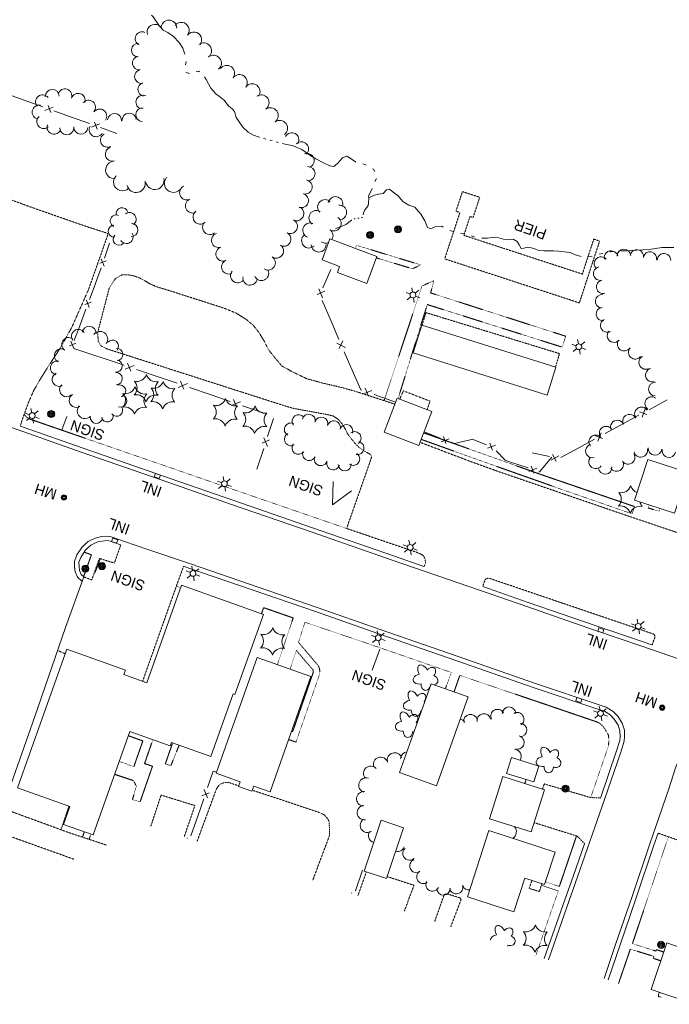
# Model space of a CAD drawing. Extents: x 386733 to 390135, y 98190 to 100008.
# Tile 6 of 12: x 388142 to 388510, y 98684 to 99243. Entities that reach past the tile are written whole.
import ezdxf
from ezdxf.enums import TextEntityAlignment as Align

# ---------------------------------------------------------------- set-up
doc = ezdxf.new("R2010")
doc.units = 0
doc.header["$LTSCALE"] = 0.005
doc.header["$MEASUREMENT"] = 0
for name, pattern in [('DGN Style 3', [37.5, 25, -12.5]), ('DGN Style 5', [20, 10, -10]), ('DGN Style 6', [74.75, 25, -12.5, 6.25, -12.5, 6, -12.5])]:
    doc.linetypes.add(name, pattern=pattern)
for name, color, linetype, lineweight in [('E_DRN_Grate', 5, 'Continuous', 15), ('E_DWY', 2, 'DGN Style 3', 15), ('E_LAND_Vegetation', 3, 'Continuous', 15), ('E_MISCPROP', 30, 'Continuous', 15), ('E_MISCPROP_HvyDash', 241, 'DGN Style 3', 25), ('E_MISCPROP_HvyLine', 241, 'Continuous', 25), ('E_MISCPROP_Railing', 30, 'Continuous', 15), ('E_PATH_Sidewalk', 2, 'DGN Style 5', 15), ('E_RDWY', 21, 'Continuous', 25), ('E_WTR', 4, 'DGN Style 6', 15), ('E_WTR_Dock_Pier', 4, 'DGN Style 3', 15), ('E_WTR_Text', 4, 'Continuous', 15)]:
    doc.layers.add(name, color=color, linetype=linetype, lineweight=lineweight)
doc.styles.add('Style-IGR_FONT_0', font='IGR_FONT_0.shx')
doc.styles.add('Style-IGR_FONT_1', font='IGR_FONT_1.shx')

# ---------------------------------------------------------------- blocks, each defined once
blk = doc.blocks.new('MHO_2')
at = {"layer": 'E_DRN_Grate', "color": 20, "linetype": 'Continuous', "lineweight": 0}
for centre, radius in [((0.04, -0.06), 1.5), ((0.04, -0.06), 1.22), ((0.04, -0.07), 0.968), ((0.01, -0.08), 0.605)]:
    blk.add_circle(centre, radius, dxfattribs=at)
blk = doc.blocks.new('MHT_2')
at = {"layer": 'E_DRN_Grate', "color": 20, "linetype": 'Continuous', "lineweight": 0, "style": 'Style-IGR_FONT_0'}
blk.add_text('MH', height=6, rotation=0.0001, dxfattribs=at).set_placement((-0.35, -3.06), align=Align.CENTER)
blk = doc.blocks.new('LTP')
at = {"layer": 'E_MISCPROP', "color": 20, "linetype": 'Continuous', "lineweight": 0}
for p, q in [((-1.61, 0.09), (-4.22, 0.17)), ((-0.78, 1.46), (-1.98, 3.76)), ((0.86, 1.37), (2.22, 3.6)), ((1.66, 0), (4.18, -0.06)), ((-0.86, -1.4), (-2.22, -3.59)), ((0.78, -1.44), (2.02, -3.62))]:
    blk.add_line(p, q, dxfattribs=at)
blk.add_arc((0.02, 0.01), 1.64, 0, 360, dxfattribs=at)
blk = doc.blocks.new('POLE')
at = {"layer": 'E_MISCPROP', "color": 20, "linetype": 'Continuous', "lineweight": 0}
for radius in [2.02, 1.51, 1.01, 0.504]:
    blk.add_circle((0.03, -0.09), radius, dxfattribs=at)
blk = doc.blocks.new('PIER')
at = {"layer": 'E_WTR_Text', "color": 161, "linetype": 'Continuous', "lineweight": 0, "style": 'Style-IGR_FONT_0'}
blk.add_text('PIER', height=6, rotation=359.9999, dxfattribs=at).set_placement((0.23, 0.25), align=Align.MIDDLE_LEFT)
blk = doc.blocks.new('SIGN')
at = {"layer": 'E_MISCPROP', "color": 20, "linetype": 'Continuous', "lineweight": 0, "style": 'Style-IGR_FONT_0'}
blk.add_text('SIGN', height=6, rotation=0, dxfattribs=at).set_placement((0, 0), align=Align.MIDDLE_LEFT)
blk = doc.blocks.new('MHO')
at = {"layer": 'E_DRN_Grate', "color": 20, "linetype": 'Continuous', "lineweight": 0}
for centre, radius in [((0.04, -0.06), 1.5), ((0.04, -0.06), 1.22), ((0.04, -0.07), 0.968), ((0.01, -0.08), 0.605)]:
    blk.add_circle(centre, radius, dxfattribs=at)
blk = doc.blocks.new('INLT')
at = {"layer": 'E_MISCPROP_Railing', "color": 40, "linetype": 'Continuous', "lineweight": 0, "flags": 128}
blk.add_lwpolyline([(3, -2), (3, 0), (0, 0), (0, -2), (3, -2)], dxfattribs=at)
blk = doc.blocks.new('INL_1')
at = {"layer": 'E_MISCPROP_Railing', "color": 40, "linetype": 'Continuous', "lineweight": 0, "style": 'Style-IGR_FONT_0'}
blk.add_text('INL', height=6, rotation=359.9999, dxfattribs=at).set_placement((-5.79, -2.75))
blk = doc.blocks.new('INL_2')
at = {"layer": 'E_MISCPROP_Railing', "color": 40, "linetype": 'Continuous', "lineweight": 0, "style": 'Style-IGR_FONT_0'}
blk.add_text('INL', height=6, rotation=359.9999, dxfattribs=at).set_placement((-5.79, -2.75))
blk = doc.blocks.new('INL_3')
at = {"layer": 'E_MISCPROP_Railing', "color": 40, "linetype": 'Continuous', "lineweight": 0, "style": 'Style-IGR_FONT_0'}
blk.add_text('INL', height=6, rotation=0.0001, dxfattribs=at).set_placement((-5.79, -2.75))
blk = doc.blocks.new('INL_4')
at = {"layer": 'E_MISCPROP_Railing', "color": 40, "linetype": 'Continuous', "lineweight": 0, "style": 'Style-IGR_FONT_0'}
blk.add_text('INL', height=6, rotation=360, dxfattribs=at).set_placement((-5.79, -2.75))
blk = doc.blocks.new('PINEL')
at = {"layer": 'E_LAND_Vegetation', "color": 93, "linetype": 'Continuous', "lineweight": 0}
for centre, start, end in [((-8.23, 7.26), 275.2112, 0.9761), ((2.17, 10.66), 215.2112, 300.9761), ((10.31, 3.35), 155.2112, 240.9761), ((-10.49, -3.45), 335.2112, 60.9761), ((-2.35, -10.75), 35.2112, 120.9761), ((8.05, -7.36), 95.2112, 180.9761)]:
    blk.add_arc(centre, 5.72, start, end, dxfattribs=at)
blk = doc.blocks.new('TREE')
at = {"layer": 'E_LAND_Vegetation', "color": 93, "linetype": 'Continuous', "lineweight": 0}
for centre, major_axis, ratio in [((-1.07, 3.38), (0.91, -3.32), 0.782863), ((-3.74, -0.07), (3.29, -0.08), 0.832022), ((2.88, 1.66), (-3.52, -1.95), 0.691916), ((-1.48, -3.66), (1.2, 3.24), 0.716896), ((2.54, -2.64), (-3.34, 3.06), 0.560249)]:
    blk.add_ellipse(centre, major_axis=major_axis, ratio=ratio, start_param=1.570796, end_param=4.712389, dxfattribs=at)

msp = doc.modelspace()

# ---------------------------------------------------------------- linework, layer by layer
at = {"layer": 'E_DWY', "color": 51, "linetype": 'DGN Style 3', "lineweight": 0, "flags": 128}
for points in [[(388142.34, 99012.12), (388142.84, 99014.26), (388144.13, 99017.97), (388146.88, 99025.5), (388149.77, 99032.11), (388153.51, 99038.57), (388158.17, 99046.13), (388162.8, 99053.08), (388166.63, 99059.41), (388171.44, 99068.12), (388181.01, 99089.77), (388191.82, 99120.52), (388191.76, 99121.52), (388181.62, 99124.71), (388151.6, 99135.18), (388104.3, 99152.31)], [(388354.68, 99024.54), (388333.29, 99031.53), (388324.69, 99033.96), (388314.33, 99036.35), (388304.84, 99038.94), (388297.32, 99042.53), (388290.59, 99046.24), (388286.25, 99051.35), (388282.67, 99056), (388280.81, 99059.96), (388277.7, 99065.15), (388274.29, 99069.37), (388270.36, 99072.69), (388264.59, 99076.25), (388257.71, 99079.08), (388225.56, 99089.37), (388219.17, 99091.29), (388215.79, 99092.82), (388212.84, 99094.59), (388209.97, 99096.15), (388206.83, 99097.33), (388203.29, 99097.98), (388199.94, 99097.98), (388196.22, 99095.84), (388192.7, 99090.44), (388186.12, 99065.09), (388186.44, 99060.23), (388188.06, 99057.64), (388191.08, 99056.02), (388290.27, 99024.22), (388296.74, 99022.23), (388314.95, 99018.9), (388319.76, 99017.83), (388322.66, 99015.83), (388325.18, 99012.94), (388326.5, 99010.54), (388327.92, 99007.72), (388330, 99004.87), (388332.06, 99002.38), (388334.48, 98999.92), (388337.3, 98997.99), (388340.7, 98996.09), (388341.18, 98995.47), (388341.6, 98994.62), (388327.34, 98953.99), (388368.09, 98940.1), (388370.96, 98938.61), (388371.9, 98936.48), (388372.11, 98934.31), (388371.31, 98932.43)], [(388535.91, 98910.22), (388534.82, 98907.64), (388534.1, 98907.07), (388532.84, 98906.71), (388531.75, 98906.73), (388531.01, 98907.16), (388530.32, 98908.39), (388530.09, 98909.75), (388530.43, 98911), (388539.8, 98940.97), (388539.68, 98942.15), (388538.95, 98943.24), (388537.96, 98943.84), (388485.03, 98961.75), (388414.07, 98986.08), (388396.95, 98992.26), (388369.01, 99002.9)], [(388178.25, 98926.51), (388182.76, 98924.78), (388187.13, 98937), (388195.62, 98934.33), (388199.23, 98944.66)], [(388234.87, 98932.54), (388231.01, 98921.96), (388211.63, 98867.28)], [(388404.53, 98920.96), (388405.84, 98924.79), (388406.55, 98925.54), (388407.93, 98925.84), (388501.33, 98894.12), (388502.07, 98893.52), (388502.3, 98892.46), (388500.65, 98887.83)], [(388167.71, 98882.91), (388163.41, 98884.73)], [(388242.5, 98776.3), (388253.42, 98805.95), (388254.91, 98808.18), (388256.34, 98809.27), (388258.44, 98809.79), (388260.5, 98809.8), (388266.21, 98807.91)], [(388273.87, 98805.41), (388287.33, 98801.01), (388311.92, 98792.75), (388314.63, 98791.47), (388316.83, 98788.99), (388317.53, 98787.14), (388317.59, 98779.56), (388308.08, 98754.22)], [(388471.28, 98801.01), (388465.69, 98801.28), (388439.45, 98809.02), (388438.47, 98806.05)], [(388216.29, 98785.04), (388222.09, 98802.68), (388241.28, 98796.72), (388235.14, 98778.78)], [(388191.21, 98774.26), (388170.12, 98781.24), (388132.19, 98795.15)], [(388165.35, 98782.99), (388169.82, 98796.44)], [(388462.29, 98775.23), (388458.21, 98779.34), (388433.71, 98787.04)], [(388172.63, 98766.27), (388127.79, 98782.36)], [(388536.88, 98769.58), (388504.02, 98781.06)], [(388333.75, 98745.58), (388338.6, 98759.12)], [(388350.36, 98756.43), (388365.57, 98751.48), (388360.07, 98736.72)], [(388377.34, 98730.91), (388382.71, 98746.23), (388384, 98746.68), (388391.73, 98744.34), (388392.3, 98743.35), (388386.37, 98727.86)]]:
    msp.add_lwpolyline(points, dxfattribs=at)
at = {"layer": 'E_LAND_Vegetation', "color": 93, "linetype": 'Continuous', "lineweight": 0}
for centre, radius, start, end in [((388226.55, 99238.03), 4.46, 0, 180), ((388233.61, 99236.76), 4.46, 322.299, 142.299), ((388211.32, 99232.02), 3.9, 65.0491, 245.0338), ((388218.63, 99235.64), 4.46, 17.3308, 197.3308), ((388240.67, 99231.32), 4.46, 322.299, 142.299), ((388209.17, 99225.47), 3.9, 87.299, 267.2837), ((388246.28, 99225.11), 4.46, 308.6526, 128.6526), ((388209.73, 99218.1), 3.9, 97.9725, 277.9572), ((388251.85, 99218.14), 4.46, 308.6526, 128.6526), ((388210.99, 99210.47), 3.9, 99.8958, 279.8805), ((388259.34, 99212.38), 4.46, 324.041, 144.041), ((388266.55, 99207.15), 4.46, 324.041, 144.041), ((388160.39, 99199.2), 3.97, 2.4368, 182.4214), ((388167.55, 99199.49), 3.97, 341.4086, 161.3933), ((388212.88, 99203.14), 3.9, 106.3004, 256.6382), ((388273.76, 99201.91), 4.46, 324.041, 144.041), ((388154.85, 99196.13), 3.97, 38.4826, 218.4673), ((388175.08, 99196.96), 3.97, 341.4086, 161.3933), ((388180.91, 99193.07), 3.97, 319.1637, 139.1484), ((388211.74, 99195.94), 3.9, 65.0491, 245.0338), ((388278.92, 99195.63), 4.46, 304.7121, 124.7121), ((388152.94, 99190.26), 3.97, 79.0153, 259), ((388187.31, 99188.07), 3.97, 324.4292, 144.4139), ((388211.63, 99188.74), 3.9, 85.0491, 265.0338), ((388284.1, 99188.31), 4.46, 306.3648, 126.3648), ((388155.52, 99184.91), 3.97, 132.0196, 312.0043), ((388195.73, 99185.59), 3.97, 354.8381, 174.8228), ((388204, 99185.77), 3.97, 4.7929, 184.7776), ((388289.39, 99181.13), 4.46, 306.3648, 126.3648), ((388161.36, 99181.74), 3.97, 161.5959, 341.5806), ((388168.62, 99181.32), 3.97, 178.781, 358.7657), ((388176.59, 99181.69), 3.97, 177.5162, 357.5009), ((388185.25, 99180.31), 3.97, 150.103, 330.0877), ((388191.69, 99174.32), 3.97, 117.9856, 297.9703), ((388296.23, 99174.48), 4.08, 332.0151, 152.0151), ((388194.45, 99166.42), 3.97, 105.9008, 285.8855), ((388301.66, 99169.36), 4.08, 313.1536, 133.1536), ((388304.87, 99162.77), 4.08, 291.0696, 111.0696), ((388195.64, 99157.49), 5.01, 93.7224, 273.7224), ((388305.36, 99155.33), 4.08, 271.5602, 91.5602), ((388200.12, 99150.63), 5.01, 134.6404, 314.6404), ((388218.57, 99151.53), 5.19, 193.1215, 13.1215), ((388229.18, 99149.9), 5.19, 138.8976, 318.8976), ((388303.76, 99147.84), 4.08, 256.9515, 76.9515), ((388207.95, 99149.84), 5.19, 193.1551, 13.1551), ((388236.66, 99144.51), 4.08, 113.6095, 293.6095), ((388240, 99137.1), 4.08, 114.674, 294.674), ((388301.61, 99140.13), 4.08, 252.3487, 72.3487), ((388315.11, 99136.44), 4.19, 44.4907, 224.4907), ((388321.04, 99138.13), 4.19, 351.6325, 171.6325), ((388199.97, 99132.63), 3.4, 14.5027, 194.5027), ((388298.98, 99132.72), 4.08, 243.8095, 63.8095), ((388323.17, 99133.36), 4.19, 273.7304, 93.7304), ((388196.67, 99128.53), 3.4, 67.7476, 247.7476), ((388204.19, 99129.48), 3.78, 307.5873, 127.572), ((388244.33, 99130.77), 4.08, 128.0525, 308.0525), ((388310.15, 99130.31), 4.19, 57.4654, 237.4654), ((388320.06, 99127.03), 4.19, 236.4517, 56.4517), ((388195.51, 99122.73), 3.4, 93.7306, 273.7306), ((388205.17, 99123.42), 3.78, 268.0075, 87.9921), ((388249.69, 99124.84), 4.08, 132.9315, 312.9315), ((388295.38, 99125.4), 4.08, 243.8095, 63.8095), ((388306.68, 99123.19), 4.19, 69.7633, 249.7633), ((388198.27, 99118.15), 3.4, 137.1689, 317.1689), ((388202.47, 99119.51), 3.78, 211.7676, 31.7523), ((388254.78, 99117.49), 4.08, 107.9573, 287.9573), ((388291.66, 99118.2), 4.08, 242.2934, 62.2934), ((388306.01, 99117.35), 4.19, 132.3813, 312.3813), ((388315.48, 99120.13), 4.19, 328.6332, 53.4895), ((388257.29, 99109.73), 4.08, 107.9573, 287.9573), ((388287.46, 99111.51), 4.08, 234.9236, 54.9236), ((388311.51, 99115.07), 4.19, 182.1723, 2.1723), ((388315.48, 99120.13), 4.19, 233.4895, 292.5757), ((388484.66, 99108.7), 3.85, 3.7214, 183.7214), ((388282.84, 99104.7), 4.08, 237.1479, 57.1479), ((388471.64, 99104.36), 3.85, 40.6013, 220.6013), ((388477.37, 99107.76), 3.85, 13.8891, 193.8891), ((388491.95, 99108.42), 3.85, 351.0354, 171.0354), ((388499.44, 99107.14), 3.85, 348.351, 168.351), ((388507.38, 99106.22), 3.85, 358.8144, 178.8144), ((388260.49, 99102.46), 4.08, 114.4881, 294.4881), ((388471.24, 99098.63), 3.85, 102.4697, 282.4697), ((388265.61, 99097.5), 4.08, 141.2192, 321.2192), ((388272.61, 99096.15), 4.08, 170.4173, 350.4173), ((388279.07, 99098.76), 4.08, 203.5198, 23.5198), ((388472.9, 99091.11), 3.85, 102.4697, 282.4697), ((388472.31, 99082.89), 3.85, 82.981, 262.981), ((388472.77, 99075.67), 3.85, 96.6311, 276.6311), ((388181.33, 99064.87), 3.94, 353.642, 173.642), ((388475.2, 99069.19), 3.85, 117.7683, 297.7683), ((388169.7, 99058.41), 3.94, 54.1649, 234.1649), ((388175.22, 99063.03), 3.94, 35.2483, 215.2483), ((388187.51, 99061.53), 4.33, 323.6628, 143.6628), ((388479.04, 99063.42), 3.85, 138.7174, 318.7174), ((388194.52, 99057.48), 3.44, 320.0171, 140.0171), ((388484.77, 99058.59), 3.85, 145.066, 325.066), ((388165.52, 99052.02), 3.94, 60.9827, 240.9827), ((388197.04, 99052.7), 3.44, 273.7135, 93.7135), ((388491.11, 99053.98), 3.85, 140.2263, 320.2263), ((388497.02, 99048.19), 3.85, 118.9743, 298.9743), ((388163.3, 99045.1), 3.94, 77.924, 257.924), ((388196.66, 99046.19), 3.44, 262.1261, 82.1261), ((388164.26, 99038.57), 3.94, 114.641, 294.641), ((388196.65, 99039.05), 3.44, 272.4754, 92.4754), ((388500.76, 99041.05), 3.85, 106.532, 286.532), ((388168.44, 99032.72), 3.94, 133.0076, 313.0076), ((388198.59, 99032.02), 3.44, 289.2487, 109.2487), ((388502.47, 99033.05), 3.85, 88.7455, 268.7455), ((388173.91, 99026.63), 3.94, 122.3303, 302.3303), ((388199.16, 99026.34), 3.44, 251.0064, 71.0064), ((388500.41, 99024.87), 3.85, 54.5202, 234.5202), ((388178.89, 99020.67), 4.33, 137.7214, 317.7214), ((388196.89, 99021.05), 3.44, 216.2925, 36.2925), ((388191.58, 99017.9), 3.44, 194.5123, 14.5123), ((388300.12, 99014.87), 3.7, 36.4556, 216.4556), ((388305.92, 99015.14), 3.7, 347.6291, 167.6291), ((388487.86, 99014.91), 3.85, 25.9241, 205.9241), ((388494.6, 99019.04), 3.85, 33.0264, 213.0264), ((388185.38, 99017.07), 3.44, 175.6203, 355.6203), ((388295.72, 99010.16), 3.7, 62.456, 242.456), ((388313.02, 99013.47), 3.7, 344.0719, 164.0719), ((388320.11, 99011.44), 3.7, 342.681, 162.681), ((388327.17, 99009.23), 3.7, 342.681, 162.681), ((388474.58, 99008.1), 3.85, 39.5624, 219.5624), ((388480.94, 99011.55), 3.85, 25.9241, 205.9241), ((388295.79, 99004.66), 3.7, 118.5039, 298.5039), ((388331.84, 99005.24), 3.7, 302.9616, 122.9616), ((388468.64, 99003.2), 3.85, 39.5624, 219.5624), ((388300.05, 98999.77), 3.7, 143.4833, 323.4833), ((388333.53, 98999.65), 3.7, 257.3337, 77.3337), ((388466.74, 98997.93), 3.85, 106.6356, 286.6356), ((388306.08, 98996.23), 3.7, 155.6986, 335.6986), ((388331.1, 98993.49), 3.7, 235.561, 55.561), ((388487.02, 98994.27), 3.85, 213.7342, 33.7342), ((388494.21, 98998.31), 3.85, 193.3868, 13.3868), ((388502.32, 98999.41), 3.85, 174.6775, 354.6775), ((388510.16, 98998.16), 3.85, 166.4229, 346.423), ((388312.71, 98993.33), 3.7, 161.5033, 341.5033), ((388319.73, 98990.97), 3.7, 161.5033, 341.5033), ((388326.32, 98990.46), 3.7, 183.7207, 3.7207), ((388468.63, 98991.8), 3.85, 145.4273, 325.4273), ((388480.53, 98990.28), 3.85, 211.102, 31.102), ((388474.03, 98988.65), 3.85, 185.0543, 5.0543), ((388477.46, 98970.61), 5.72, 316.1315, 41.8964), ((388483.09, 98979.99), 5.72, 256.1315, 341.8964), ((388494.03, 98979.8), 5.72, 196.1315, 250.6747), ((388499.34, 98970.24), 5.72, 190.9294, 221.8964), ((388482.77, 98961.04), 5.72, 16.1315, 101.8964), ((388493.71, 98960.86), 5.72, 76.1315, 161.8964), ((388412.95, 98847.52), 3.83, 27.8308, 207.8308), ((388419.49, 98848.89), 3.83, 2.082, 182.082), ((388391.15, 98842.03), 3.83, 29.4326, 80.607), ((388397.58, 98844.72), 3.83, 10.2328, 190.2328), ((388405.21, 98845.07), 3.83, 10.6335, 190.6335), ((388424.14, 98845.72), 3.83, 301.7022, 121.7022), ((388425.78, 98839.59), 3.83, 268.9637, 88.9637), ((388424.24, 98832.54), 3.83, 255.6848, 75.6848), ((388422.61, 98824.63), 3.83, 324.4864, 90.7041), ((388346.67, 98820.03), 4.16, 17.9373, 197.9373), ((388354.59, 98822.59), 4.16, 17.9373, 197.9373), ((388362.07, 98823.06), 4.16, 97.347, 176.8097), ((388341.08, 98814.95), 4.16, 41.2899, 221.2899), ((388338.37, 98808.28), 4.16, 71.0973, 251.0973), ((388426.82, 98810.94), 2.12, 309.2787, 17.4829), ((388337.13, 98800.56), 4.16, 84.7049, 264.7049), ((388337.52, 98792.75), 4.16, 98.1748, 278.1748), ((388339.21, 98785.54), 4.16, 121.7998, 301.7998), ((388419.16, 98781.89), 4.48, 302.6018, 38.9339), ((388343.92, 98779.71), 4.16, 142.8675, 253.7289), ((388356.35, 98774.49), 3.83, 252.6873, 341.4707), ((388363.06, 98769.53), 3.83, 131.068, 311.0681), ((388367.03, 98762.44), 3.83, 113.7036, 293.7036), ((388370.94, 98756.24), 3.83, 124.0673, 304.0673), ((388376.03, 98751.91), 3.83, 153.7343, 333.7343), ((388382.31, 98749.63), 3.83, 183.7267, 3.7267), ((388389.56, 98750.49), 3.83, 194.6084, 14.6084), ((388396.6, 98752.64), 3.83, 203.7053, 277.2116), ((388508.38, 98688.87), 4.1, 153.3331, 190.1743), ((388504.67, 98684.01), 4.1, 74.901, 92.7654)]:
    msp.add_arc(centre, radius, start, end, dxfattribs=at)
for centre, major_axis, ratio, start_param, end_param in [((388370.81, 98872.42), (2.16, -3.98), 0.560249, 1.570796, 4.712389), ((388374.95, 98872.07), (-2.19, -2.67), 0.716896, 1.570796, 4.712389), ((388369.08, 98868.47), (3.96, 0.7), 0.691916, 1.570796, 4.712389), ((388375.9, 98867.93), (-3.08, 1.15), 0.832022, 2.245779, 4.712389), ((388365.29, 98857.61), (2.16, -3.98), 0.560249, 1.570796, 4.712389), ((388372.25, 98865.55), (0.23, 3.44), 0.782863, 1.570796, 4.275211), ((388372.25, 98865.55), (0.23, 3.44), 0.782863, 4.457873, 4.712389), ((388375.9, 98867.93), (-3.08, 1.15), 0.832022, 1.570796, 1.616941), ((388363.56, 98853.66), (3.96, 0.7), 0.691916, 1.570796, 4.712389), ((388369.42, 98857.27), (-2.19, -2.67), 0.716896, 1.570796, 4.712389), ((388370.38, 98853.13), (-3.08, 1.15), 0.832022, 4.617706, 4.712389), ((388360.76, 98845.71), (2.16, -3.98), 0.560249, 1.570796, 4.712389), ((388366.73, 98850.74), (0.23, 3.44), 0.782863, 1.570796, 4.712389), ((388370.38, 98853.13), (-3.08, 1.15), 0.832022, 1.570796, 1.692635), ((388359.03, 98841.77), (3.96, 0.7), 0.691916, 1.570796, 4.712389), ((388364.89, 98845.37), (-2.19, -2.67), 0.716896, 1.570796, 4.712389), ((388362.2, 98838.85), (0.23, 3.44), 0.782863, 1.570796, 4.712389), ((388365.85, 98841.23), (-3.08, 1.15), 0.832022, 1.570796, 1.779754), ((388365.85, 98841.23), (-3.08, 1.15), 0.832022, 4.530588, 4.712389), ((388414.66, 98724.52), (2.16, -3.98), 0.560249, 1.570796, 4.712389), ((388418.8, 98724.18), (-2.19, -2.67), 0.716896, 1.570796, 4.712389), ((388412.94, 98720.58), (3.96, 0.7), 0.691916, 1.570796, 3.002871), ((388419.75, 98720.04), (-3.08, 1.15), 0.832022, 1.570796, 4.712389), ((388416.11, 98717.66), (0.23, 3.44), 0.782863, 4.563977, 4.712389)]:
    msp.add_ellipse(centre, major_axis=major_axis, ratio=ratio, start_param=start_param, end_param=end_param, dxfattribs=at)
at = {"layer": 'E_MISCPROP', "color": 20, "linetype": 'Continuous', "lineweight": 0}
for p, q in [((388168.63, 99017.6), (388165.78, 99009.91)), ((388319.66, 98980.72), (388319.29, 98967.36)), ((388319.29, 98967.36), (388330.07, 98975.35)), ((388184.78, 98928.94), (388187.51, 98936.5)), ((388341.86, 98873.65), (388346.12, 98885.44))]:
    msp.add_line(p, q, dxfattribs=at)
at = {"layer": 'E_MISCPROP_HvyDash', "color": 241, "linetype": 'DGN Style 3', "lineweight": 13, "flags": 128}
for points in [[(388370.19, 99069.37), (388372.3, 99076.5), (388448.13, 99053.24), (388445.83, 99045.53)], [(388357.43, 99027.33), (388359.52, 99032.1), (388374.7, 99026.24), (388373.05, 99021.41)], [(388432.55, 98754.24), (388430.91, 98749.71), (388436.66, 98747.95), (388438.18, 98752.42)]]:
    msp.add_lwpolyline(points, dxfattribs=at)
at = {"layer": 'E_MISCPROP_HvyLine', "color": 241, "linetype": 'Continuous', "lineweight": 13, "flags": 128}
for points in [[(388344.48, 99108.42), (388344.48, 99108.42), (388317.88, 99118.39), (388313.39, 99106.41), (388313.39, 99106.41), (388313.39, 99106.41), (388323.38, 99102.67), (388323.38, 99102.67), (388322.12, 99099.33), (388338.74, 99093.1), (388338.74, 99093.1), (388338.74, 99093.1)], [(388369.98, 99069.43), (388446.01, 99045.47), (388446.01, 99045.47), (388446.01, 99045.47), (388441.05, 99029.72), (388441.05, 99029.72), (388365.01, 99053.68), (388369.98, 99069.43)], [(388348.63, 99008.57), (388348.63, 99008.57), (388368.33, 99001.11), (388368.33, 99001.11), (388375.65, 99020.42), (388375.65, 99020.42), (388355.95, 99027.89), (388348.63, 99008.57)], [(388490.74, 98970.13), (388498.29, 98993.12), (388498.29, 98993.12), (388498.29, 98993.12), (388520.87, 98985.7), (388520.87, 98985.7), (388513.32, 98962.71)], [(388283.9, 98804.46), (388307.03, 98869.94), (388307.03, 98869.94), (388276.6, 98880.69), (388276.6, 98880.69), (388276.6, 98880.69), (388253.41, 98815.07), (388253.41, 98815.07), (388267.04, 98810.25), (388266.06, 98807.49), (388266.06, 98807.49), (388273.66, 98804.8), (388274.69, 98807.72), (388274.69, 98807.72), (388274.69, 98807.72)], [(388357.35, 98815.43), (388357.35, 98815.43), (388375.28, 98865.85), (388375.28, 98865.85), (388396.25, 98858.4), (388378.33, 98807.98), (388378.33, 98807.98), (388357.35, 98815.43)], [(388433.55, 98810.11), (388433.55, 98810.11), (388418.08, 98814.94), (388418.08, 98814.94), (388420.88, 98823.92), (388420.88, 98823.92), (388436.35, 98819.1), (388433.55, 98810.11)], [(388432.04, 98781.75), (388439.59, 98805.7), (388439.59, 98805.7), (388439.59, 98805.7), (388416.01, 98813.13), (388408.46, 98789.18), (388408.46, 98789.18), (388408.46, 98789.18)], [(388337.31, 98759.56), (388337.31, 98759.56), (388347.02, 98788.39), (388359.69, 98784.12), (388349.98, 98755.29), (388349.98, 98755.29), (388337.31, 98759.56)], [(388422.24, 98736.45), (388422.24, 98736.45), (388428.42, 98755.57), (388428.42, 98755.57), (388439.61, 98751.95), (388439.61, 98751.95), (388445.57, 98770.36), (388445.57, 98770.36), (388407.98, 98782.52), (388395.83, 98744.99), (388395.83, 98744.99), (388395.83, 98744.99)]]:
    msp.add_lwpolyline(points, close=True, dxfattribs=at)
for points in [[(388140.66, 98806.8), (388168.6, 98885.42), (388168.6, 98885.42), (388201.89, 98873.59), (388200.99, 98871.06), (388200.99, 98871.06), (388200.99, 98871.06), (388214.04, 98866.43), (388233.69, 98921.74), (388233.69, 98921.74), (388233.69, 98921.74), (388280.14, 98905.24), (388280.14, 98905.24), (388264.01, 98859.84), (388262.92, 98860.22), (388262.92, 98860.22), (388250.25, 98824.55), (388227.98, 98832.47), (388227.98, 98832.47), (388227.98, 98832.47), (388227.34, 98830.64), (388204.36, 98838.81), (388204.36, 98838.81), (388204.36, 98838.81), (388183.5, 98780.09), (388166.74, 98786.05), (388166.74, 98786.05), (388170.36, 98796.25), (388170.36, 98796.25), (388140.66, 98806.8)], [(388524.61, 98683.93), (388508.35, 98689.48), (388508.35, 98689.48), (388500.02, 98692.31), (388500.02, 98692.31), (388509.08, 98718.83), (388517.16, 98716.07)]]:
    msp.add_lwpolyline(points, dxfattribs=at)
at = {"layer": 'E_MISCPROP_Railing', "color": 40, "linetype": 'Continuous', "lineweight": 0}
for p, q in [((388160.79, 99193.05), (388156.17, 99191.24)), ((388159.53, 99190.04), (388157.96, 99193.99)), ((388187.15, 99183.63), (388182.54, 99181.82)), ((388185.89, 99180.63), (388184.32, 99184.57)), ((388188.17, 99107.02), (388189.81, 99102.93)), ((388190.86, 99105.92), (388187.36, 99104.5)), ((388315.02, 99088.63), (388310.59, 99086.75)), ((388311.59, 99089.98), (388313.74, 99084.8)), ((388182.38, 99082.45), (388178.85, 99081.09)), ((388179.72, 99083.6), (388181.27, 99079.47)), ((388173.66, 99059.08), (388170.13, 99057.73)), ((388171, 99060.24), (388172.55, 99056.11)), ((388321.71, 99059.21), (388326.77, 99056.79)), ((388325.17, 99060.5), (388323.12, 99056.14)), ((388201.69, 99044.37), (388206.9, 99046.5)), ((388203.07, 99047.81), (388204.92, 99043.35)), ((388231.78, 99034.07), (388237, 99036.19)), ((388233.16, 99037.5), (388235.01, 99033.04)), ((388336.52, 99030.19), (388341.73, 99032.26)), ((388337.92, 99033.6), (388339.72, 99029.14)), ((388261.88, 99023.76), (388267.09, 99025.89)), ((388263.26, 99027.2), (388265.11, 99022.74)), ((388493.52, 99020.19), (388497.58, 99018.71)), ((388494.95, 99017.2), (388496.7, 99021.92)), ((388468.52, 99006.61), (388472.58, 99005.12)), ((388469.95, 99003.62), (388471.7, 99008.34)), ((388283.63, 99004.22), (388279.4, 99002.4)), ((388280.33, 99005.5), (388282.43, 99000.55)), ((388380.94, 99003.23), (388385.55, 99004.89)), ((388382.27, 99006.17), (388383.72, 99002.22)), ((388407.23, 98999.48), (388411.82, 99001.19)), ((388408.52, 99002.44), (388410.01, 98998.5)), ((388443.31, 98992.76), (388447.7, 98995.22)), ((388444.16, 98995.96), (388446.29, 98992.2)), ((388430.79, 98986.3), (388435.32, 98988.18)), ((388431.98, 98989.3), (388433.61, 98985.43)), ((388248.38, 98801.03), (388246.47, 98805.78)), ((388245.26, 98802.3), (388249.33, 98803.96)), ((388237.12, 98778.11), (388236.98, 98778.47)), ((388330.37, 98746.72), (388330.21, 98747.11))]:
    msp.add_line(p, q, dxfattribs=at)
at = {"layer": 'E_MISCPROP_Railing', "color": 40, "linetype": 'Continuous', "lineweight": 0, "flags": 128}
for points in [[(388144.36, 99197.07), (388134.93, 99200.43)], [(388155.07, 99193.24), (388144.36, 99197.07)], [(388170.72, 99187.65), (388161.3, 99191.01)], [(388181.43, 99183.82), (388170.72, 99187.65)], [(388197.08, 99178.23), (388187.66, 99181.6)], [(388192.93, 99115.9), (388189.99, 99107.49)], [(388188.04, 99101.93), (388185.31, 99094.12), (388184.66, 99092.38)], [(388318.45, 99100.97), (388313.94, 99090.58)], [(388184.66, 99092.38), (388181.54, 99084.03)], [(388313.4, 99083.42), (388318.51, 99071.6)], [(388179.48, 99078.51), (388175.94, 99069.02)], [(388175.94, 99069.02), (388172.82, 99060.67)], [(388318.51, 99071.6), (388323, 99061.21)], [(388172.7, 99056.09), (388182.34, 99052.96)], [(388182.34, 99052.96), (388190.32, 99050.36)], [(388325.98, 99054.33), (388331.09, 99042.52)], [(388190.32, 99050.36), (388201.08, 99046.68)], [(388208.19, 99044.25), (388220.42, 99040.06)], [(388220.42, 99040.06), (388231.17, 99036.38)], [(388331.09, 99042.52), (388335.34, 99032.7), (388335.93, 99032.49)], [(388238.28, 99033.94), (388250.51, 99029.75)], [(388250.51, 99029.75), (388261.27, 99026.07)], [(388342.99, 99030.01), (388355.14, 99025.74)], [(388268.38, 99023.64), (388280.61, 99019.45)], [(388498.97, 99021.41), (388509.12, 99026.93)], [(388484.12, 99013.34), (388493.06, 99018.2)], [(388285.9, 99016.43), (388282.53, 99006.11)], [(388473.96, 99007.82), (388484.12, 99013.34)], [(388371.26, 99008.84), (388380.49, 99005.26)], [(388386.59, 99002.89), (388388.55, 99002.13), (388397.45, 99004.3)], [(388397.45, 99004.3), (388398.62, 99004.58), (388406.76, 99001.51)], [(388459.12, 98999.76), (388468.06, 99004.61)], [(388280.3, 98999.29), (388276.46, 98987.56)], [(388412.16, 98998.11), (388417.25, 98992.68), (388420.86, 98991.46)], [(388432.6, 98996.99), (388442.52, 98994.76)], [(388448.96, 98994.24), (388459.12, 98999.76)], [(388420.86, 98991.46), (388430.25, 98988.31)], [(388436.46, 98986.22), (388436.86, 98986.09), (388443.7, 98994.49)], [(388248.52, 98806.94), (388251.74, 98816.2), (388253.61, 98815.63)], [(388242.89, 98790.73), (388246.28, 98800.49)], [(388239.03, 98779.63), (388242.89, 98790.73)], [(388332.37, 98748.33), (388336.45, 98760.01)]]:
    msp.add_lwpolyline(points, dxfattribs=at)
at = {"layer": 'E_PATH_Sidewalk', "color": 51, "linetype": 'DGN Style 5', "lineweight": 0, "flags": 128}
for points in [[(388344.18, 99107.62), (388364.69, 99101.37), (388369.43, 99103.57), (388333, 99114.68), (388332.32, 99112.98)], [(388348.61, 99026.52), (388370.08, 99091.58), (388376.88, 99094.65), (388375, 99087.68), (388451.65, 99063.08), (388449.64, 99056.9), (388373.1, 99081.07), (388356.57, 99027.66)], [(388144.44, 99018.82), (388145.63, 99017.28), (388147.45, 99016.14), (388179.23, 99005.14)], [(388371.05, 99008.28), (388440.12, 98983.72), (388490.65, 98966.45), (388489.31, 98962.29), (388447.94, 98976.65), (388397.9, 98994.38), (388369.64, 99004.57)], [(388327.34, 98953.99), (388271.03, 98973.37), (388179.23, 99005.14)], [(388498.91, 98967.44), (388498.35, 98965.64), (388504.59, 98963.79), (388505.11, 98965.41)], [(388178.14, 98926.61), (388182.56, 98939.02), (388178.45, 98940.59)], [(388230.77, 98921.28), (388233.23, 98920.43)], [(388279.07, 98905.62), (388280.27, 98909.03), (388297.04, 98903.21), (388288.06, 98876.64)], [(388383.33, 98862.99), (388386.81, 98872.25), (388338.79, 98888.88), (388303.69, 98900.75), (388300.07, 98889.34), (388310.9, 98876.55), (388311.74, 98875.18), (388312.15, 98873.31), (388312.06, 98871.79), (388311.72, 98870.4), (388298.64, 98832.75), (388294.41, 98834.2)], [(388296.1, 98839), (388296.78, 98838.74), (388308.46, 98872.41), (388308.46, 98873.17), (388308.23, 98873.77), (388298.8, 98884.76), (388295.27, 98874.09)], [(388465.81, 98801.27), (388475.7, 98829.96), (388476.22, 98833.74), (388475.83, 98836.74), (388474.22, 98839.62), (388472.6, 98841.93), (388470.85, 98843.48), (388468.75, 98844.38), (388441.34, 98853.73), (388391.6, 98870.62), (388388.28, 98861.23)], [(388195.71, 98814.46), (388206.4, 98810.93), (388208.07, 98807.77), (388205.83, 98800.09), (388210.22, 98798.86), (388217.24, 98819.07), (388212.74, 98820.53), (388217.46, 98834.15)], [(388203.5, 98836.38), (388211.76, 98833.39), (388206.65, 98818.8), (388198.33, 98821.82)], [(388228.64, 98832.23), (388224.52, 98820.4), (388227.67, 98819.37), (388232.32, 98830.93)], [(388177.52, 98778.79), (388178.58, 98781.84)], [(388181.3, 98777.54), (388182.23, 98780.55)], [(388440.11, 98753.47), (388448.03, 98750.78), (388457.76, 98779.49)], [(388507.3, 98713.62), (388503.09, 98714.95), (388502.78, 98714.13), (388489.47, 98718.36), (388509.88, 98779.01)], [(388447.44, 98748.28), (388437.85, 98751.45)], [(388434.68, 98711.6), (388447.44, 98748.28)], [(388481.61, 98695.8), (388488.28, 98715.22), (388501.67, 98711.14), (388501.37, 98710.03), (388505.59, 98708.6)]]:
    msp.add_lwpolyline(points, dxfattribs=at)
at = {"layer": 'E_RDWY', "color": 21, "linetype": 'Continuous', "lineweight": 13, "flags": 128}
for points in [[(388177.25, 98997.1), (388143.6, 99008.98), (388134.58, 99012.33), (388124.35, 99017.01), (388089.72, 99033.08), (388050.32, 99051.11), (388013.93, 99067.99), (387976.52, 99085.15), (387955.6, 99094.87), (387947.09, 99098.29), (387935.44, 99102.4), (387900.97, 99113.85), (387883.04, 99120.21), (387872.51, 99123.99)], [(388177.85, 98999.54), (388144.45, 99011.33), (388142.34, 99012.12)], [(388536.46, 98872.83), (388494.77, 98887.21), (388468.01, 98896.33), (388429.62, 98909.64), (388403.38, 98918.71), (388353.1, 98936.06), (388307.27, 98952.02), (388262.57, 98967.41), (388226.51, 98980.06), (388177.25, 98997.1)], [(388371.14, 98932.48), (388353.92, 98938.43), (388308.09, 98954.38), (388263.39, 98969.77), (388227.34, 98982.42), (388177.85, 98999.54)], [(388174.15, 98938.44), (388174.4, 98938.95), (388177.1, 98943.1), (388178.77, 98944.89), (388180.8, 98946.5), (388182.97, 98947.76), (388185.44, 98948.75), (388188.31, 98949.34), (388191.54, 98949.6), (388193.83, 98949.24), (388201.29, 98946.58), (388214.5, 98942.1)], [(388176.49, 98937.59), (388179.08, 98941.56), (388180.47, 98943.05), (388182.22, 98944.43), (388184.07, 98945.51), (388186.16, 98946.35), (388188.66, 98946.86), (388191.45, 98947.09), (388193.21, 98946.81), (388199.13, 98944.7)], [(388214.51, 98942.1), (388238.73, 98933.87), (388310.57, 98909.16), (388346.45, 98896.64), (388390.61, 98881.23), (388434.54, 98865.96), (388470.68, 98853.86), (388474.62, 98852.57), (388478.52, 98850.12), (388481.16, 98847.4), (388483.71, 98843.41), (388484.9, 98839.58), (388485.02, 98835.9), (388484.81, 98833.23), (388482.92, 98827.02), (388473.62, 98800.13), (388458.33, 98756.29), (388452.34, 98739.12), (388441.86, 98709.18)], [(388113.25, 98740.75), (388125.55, 98775.84), (388133.24, 98798.2), (388150.39, 98847.21), (388167.92, 98897.72), (388178.25, 98926.51), (388176.85, 98927.86), (388175.87, 98930.12), (388175.55, 98932.37), (388175.51, 98934.9), (388176.49, 98937.59)], [(388177.22, 98924.03), (388174.75, 98926.41), (388173.44, 98929.43), (388173.05, 98932.18), (388173.01, 98935.33), (388174.15, 98938.44)], [(388234.84, 98932.55), (388237.92, 98931.51), (388309.75, 98906.8), (388345.62, 98894.28), (388389.79, 98878.87), (388433.73, 98863.59), (388469.9, 98851.49), (388473.55, 98850.29), (388476.94, 98848.16), (388479.19, 98845.84), (388481.42, 98842.35), (388482.41, 98839.16), (388482.51, 98835.96), (388482.34, 98833.7), (388480.54, 98827.79), (388471.28, 98801.01)], [(388500.42, 98887.91), (388495.58, 98889.58), (388468.83, 98898.7), (388430.43, 98912), (388404.53, 98920.96)], [(388473.42, 98698.56), (388480.12, 98718.51), (388489.24, 98745.2), (388499.3, 98775.07), (388510.05, 98806.14), (388513.91, 98818.06), (388515.67, 98822.33), (388517.48, 98825.5), (388520.3, 98828.12), (388523.83, 98830.29), (388527.85, 98831.54), (388530.87, 98831.9), (388533.52, 98831.85), (388537.03, 98830.92)], [(388475.79, 98697.76), (388482.49, 98717.71), (388491.61, 98744.4), (388501.66, 98774.26), (388504.02, 98781.06)], [(388462.23, 98775.07), (388455.97, 98757.11), (388449.99, 98739.94), (388439.5, 98709.98)]]:
    msp.add_lwpolyline(points, dxfattribs=at)
at = {"layer": 'E_WTR', "color": 161, "linetype": 'Continuous', "lineweight": 0, "flags": 128}
for points in [[(388216.76, 99245.4), (388217.66, 99244.33), (388221.18, 99239.13), (388223.37, 99236.77), (388226.02, 99235.55), (388229.24, 99233.21), (388232.34, 99229.76), (388234.53, 99226.58), (388235.64, 99223.24), (388235.65, 99223.14)], [(388236.37, 99219.08), (388235.99, 99217.05)], [(388241.99, 99213.35), (388243.46, 99213.52), (388243.94, 99213.18)], [(388236.15, 99212.96), (388236.16, 99212.91), (388237.86, 99212.29), (388238.06, 99212.31)], [(388246.8, 99210.33), (388247.7, 99208.79), (388250.38, 99203.86), (388253.11, 99200.72), (388255.16, 99199.24), (388258.11, 99196.88), (388259.37, 99194.99), (388260.58, 99193.65), (388262.48, 99192.23), (388263.72, 99190.62), (388264.76, 99187.2)], [(388264.76, 99187.2), (388268.39, 99181.82), (388271.57, 99178.97), (388274.45, 99177.19), (388277.66, 99176.09), (388277.92, 99176.01)], [(388280.28, 99175.33), (388281.15, 99175.08), (388281.46, 99175)], [(388283.85, 99174.43), (388285.04, 99174.14)], [(388287.38, 99173.38), (388288.54, 99172.99)], [(388290.93, 99172.44), (388293.22, 99172), (388296.54, 99171.34), (388301.94, 99169.07), (388307.09, 99165.56)], [(388332.52, 99161.96), (388332.38, 99162), (388329.45, 99164.13), (388327.39, 99165.22), (388325.02, 99164.41), (388322.34, 99161.3), (388320.04, 99159.44), (388317.74, 99159.86), (388314.57, 99161.36), (388309.91, 99163.76), (388307.09, 99165.56)], [(388338.48, 99160.18), (388337.11, 99160.69), (388336.52, 99160.85)], [(388343.35, 99156.56), (388342.6, 99157.83), (388342.09, 99158.15)], [(388343.28, 99150.87), (388344.27, 99152.69)], [(388359.8, 99139.17), (388359.18, 99139.54), (388356.5, 99142.87), (388353.72, 99144.82), (388351.76, 99146.59), (388349.94, 99146.18), (388348.13, 99144.12), (388345.45, 99143.81), (388343.13, 99143.09), (388341.01, 99142.15), (388339.91, 99141.65), (388339.83, 99142.87), (388341.38, 99145.91), (388341.77, 99147.01)], [(388339.91, 99141.65), (388339.75, 99138.66), (388339.48, 99137.25), (388338.89, 99136.2), (388337.75, 99134.74), (388336.84, 99133), (388336.78, 99132.02)], [(388382.21, 99124.97), (388381.35, 99125.54), (388377.31, 99125.14), (388375.1, 99124.09), (388373.3, 99124.78), (388371.69, 99128.51), (388369.45, 99132.39), (388365.97, 99136.33), (388362.58, 99137.49), (388359.8, 99139.17)], [(388332.23, 99129.91), (388331.58, 99129.6)], [(388334.38, 99130.07), (388333.66, 99130.03)], [(388336.32, 99130.76), (388335.8, 99130.26)], [(388330.28, 99128.98), (388330.18, 99128.93), (388326.91, 99126.6), (388324.51, 99125.43), (388321.08, 99124.33)], [(388387.87, 99122.59), (388385.85, 99123.06)], [(388393.93, 99121.14), (388391.91, 99121.62)], [(388399.93, 99119.49), (388397.94, 99120.07)], [(388431.18, 99113.5), (388430.24, 99113.71), (388427.97, 99112.99), (388426.36, 99112.98), (388425.27, 99115.04), (388424.16, 99116.91), (388421.81, 99118.13), (388419.17, 99117.87), (388416.4, 99118.21), (388413.7, 99119.03), (388410, 99119.07), (388407.27, 99118.75), (388404.58, 99118.67), (388404.01, 99118.75)], [(388460.49, 99108.27), (388460.34, 99108.28), (388457.24, 99109.21), (388454.07, 99110.62), (388450.82, 99111.07), (388447.49, 99111.33), (388444.68, 99111.52), (388441.88, 99111.62), (388439.24, 99111.55), (388436.28, 99111.83), (388433.65, 99112.94), (388431.18, 99113.5)], [(388512.92, 99113.52), (388506.08, 99113.39), (388498.95, 99112.4), (388491.88, 99111.89), (388486.45, 99111.54), (388482.92, 99111.64)], [(388466.71, 99108.42), (388464.64, 99108.19)], [(388472.68, 99110.12), (388470.67, 99109.58)], [(388478.8, 99111.26), (388477.02, 99111.02), (388476.74, 99110.97)]]:
    msp.add_lwpolyline(points, dxfattribs=at)
at = {"layer": 'E_WTR_Dock_Pier', "color": 161, "linetype": 'DGN Style 3', "lineweight": 0, "flags": 128}
msp.add_lwpolyline([(388383, 99107), (388459.38, 99082.02), (388470.85, 99117.11), (388467.55, 99118.2), (388461.07, 99098.37), (388393.85, 99120.35), (388397.35, 99131.07), (388399.1, 99130.5), (388402.86, 99141.98), (388393.04, 99145.2), (388389.39, 99134.04), (388391.6, 99133.31)], close=True, dxfattribs=at)

# ---------------------------------------------------------------- block references
at = {"layer": 'E_DRN_Grate', "color": 20, "linetype": 'Continuous', "lineweight": 0}
for name, p, xscale, yscale, zscale, rotation in [('MHT_2', (388156.29, 98974.98), 1.0000020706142, 1.0000020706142, 1.0000020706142, 162.1230890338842), ('MHO_2', (388167.01, 98971.53), 1.0000020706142, 1.0000020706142, 1.0000020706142, 162.1230890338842), ('MHO', (388506.36, 98852.23), 1.000001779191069, 1.000001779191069, 1.000001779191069, 160.9201906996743)]:
    msp.add_blockref(name, p, dxfattribs=dict(at, xscale=xscale, yscale=yscale, zscale=zscale, rotation=rotation))
at = {"layer": 'E_LAND_Vegetation', "color": 93, "linetype": 'Continuous', "lineweight": 0, "xscale": 1.000001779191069, "yscale": 1.000001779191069, "zscale": 1.000001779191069, "rotation": 160.9201906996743}
for name, p in [('PINEL', (388213.59, 99033.56)), ('PINEL', (388207.05, 99026.58)), ('PINEL', (388223.02, 99029.66)), ('PINEL', (388258.49, 99019.87)), ('PINEL', (388275.22, 99015.71)), ('PINEL', (388285.3, 98889.88)), ('TREE', (388442.12, 98822.34)), ('PINEL', (388434.27, 98721.21))]:
    msp.add_blockref(name, p, dxfattribs=at)
at = {"layer": 'E_MISCPROP', "color": 20, "linetype": 'Continuous', "lineweight": 0, "xscale": 1.000001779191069, "yscale": 1.000001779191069, "zscale": 1.000001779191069, "rotation": 160.9201906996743}
for name, p in [('POLE', (388356.49, 99123.67)), ('POLE', (388340.67, 99120.45)), ('LTP', (388365.01, 99086.51)), ('LTP', (388459.12, 99057.16)), ('SIGN', (388189.53, 99006.5)), ('LTP', (388258.04, 98979.41)), ('SIGN', (388313.48, 98974.93)), ('LTP', (388363.41, 98943.28)), ('POLE', (388179.14, 98931.07)), ('POLE', (388188.59, 98932.56)), ('SIGN', (388212.53, 98921.08)), ('LTP', (388240.22, 98928.49)), ('LTP', (388492.81, 98898.43)), ('LTP', (388345.33, 98891.9)), ('SIGN', (388349.22, 98864.66)), ('LTP', (388471.4, 98849.02)), ('POLE', (388451.53, 98806.2)), ('POLE', (388505.74, 98717.56))]:
    msp.add_blockref(name, p, dxfattribs=at)
at = {"layer": 'E_MISCPROP', "color": 20, "linetype": 'Continuous', "lineweight": 0, "rotation": 161.0894457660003}
for name, p in [('LTP', (388149.02, 99018.02)), ('POLE', (388159.75, 99018.87))]:
    msp.add_blockref(name, p, dxfattribs=at)
at = {"layer": 'E_MISCPROP_Railing', "color": 40, "linetype": 'Continuous', "lineweight": 0}
for name, p, xscale, yscale, zscale, rotation in [('INLT', (388218.9, 98985.27), 0.9999984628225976, 0.9999984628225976, 0.9999984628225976, 340.737931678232), ('INL_3', (388216.71, 98976.57), 0.9999984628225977, 0.9999984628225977, 0.9999984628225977, 160.737931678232)]:
    msp.add_blockref(name, p, dxfattribs=dict(at, xscale=xscale, yscale=yscale, zscale=zscale, rotation=rotation))
for name, p, rotation in [('INL_4', (388198.57, 98955.28), 160.3381176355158), ('INLT', (388196.81, 98945.63), 160.3381176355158), ('INL_1', (388469.5, 98889.84), 161.1892596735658), ('INLT', (388472.61, 98894.76), 161.1892596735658), ('INL_2', (388460.97, 98863.05), 161.4936732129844), ('INLT', (388457.92, 98858.13), 341.4936732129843)]:
    msp.add_blockref(name, p, dxfattribs=dict(at, rotation=rotation))
at = {"layer": 'E_WTR_Text', "color": 161, "linetype": 'Continuous', "lineweight": 0, "xscale": 1.000001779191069, "yscale": 1.000001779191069, "zscale": 1.000001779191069, "rotation": 160.9201906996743}
msp.add_blockref('PIER', (388440.64, 99120.73), dxfattribs=at)

# ---------------------------------------------------------------- texts
at = {"layer": 'E_DRN_Grate', "color": 20, "linetype": 'Continuous', "lineweight": 0, "style": 'Style-IGR_FONT_1'}
msp.add_text('MH', height=6, rotation=160.9201, dxfattribs=at).set_placement((388503.22, 98854.5), align=Align.MIDDLE_LEFT)

doc.saveas('drawing.dxf')
